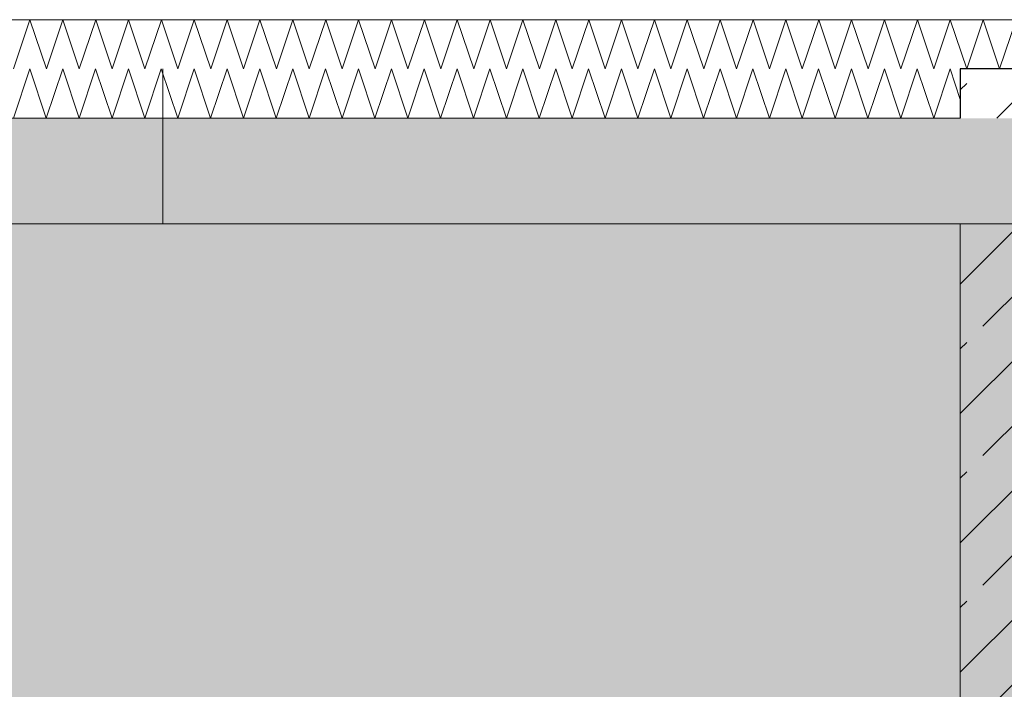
# Model space of a CAD drawing. Header units: millimetres. Extents: x 90539 to 127778, y -34922 to 14506.
# Tile 20 of 256: x 100622 to 102020, y -1021 to -70. Entities that reach past the tile are written whole.
import ezdxf

# ---------------------------------------------------------------- set-up
doc = ezdxf.new("R2010")
doc.units = ezdxf.units.MM
doc.header["$MEASUREMENT"] = 0
doc.linetypes.add('Przerywana długa', pattern=[390, 250, -140])
for name, color, linetype, lineweight in [('Nowe_A-Konstrukcja_Nr_pióra__1', 7, 'Continuous', 13), ('Nowe_A-Konstrukcja_Nr_pióra__104', 7, 'Continuous', 5), ('Nowe_A-Meble-Kuchnia_Nr_pióra__1', 7, 'Continuous', 13), ('Nowe_A-Posadzki_Nr_pióra__174', 7, 'Continuous', 5), ('Nowe_A-Posadzki_Nr_pióra__9', 7, 'Continuous', 13), ('Nowe_A-Płyta-Grunt_Nr_pióra__174', 7, 'Continuous', 5), ('Nowe_A-Płyta-Grunt_Nr_pióra__9', 7, 'Continuous', 13), ('Nowe_A-Wymiary-Zewnętrzne_Nr_pióra__46', 5, 'Continuous', 15), ('Nowe_A-Ściany-Wewnętrzne_Nr_pióra__27', 7, 'Continuous', 25)]:
    doc.layers.add(name, color=color, linetype=linetype, lineweight=lineweight)
for name, color, linetype in [('Nowe_A-Posadzki', 7, 'Continuous'), ('Nowe_A-Płyta-Grunt', 7, 'Continuous'), ('Nowe_A-Wymiary-Zewnętrzne', 7, 'Continuous'), ('Nowe_A-Ściany-Wewnętrzne', 7, 'Continuous')]:
    doc.layers.add(name, color=color, linetype=linetype)
doc.layers.add('Nowe_A-Wymiary-Zewnętrzne_Nr_pióra__45', color=7, linetype='Continuous', lineweight=15, true_color=0x40a5ff)
doc.layers.add('Nowe_A-Wymiary-Zewnętrzne_Nr_pióra__85', color=7, linetype='Continuous', lineweight=13, true_color=0x80c2ff)
doc.styles.add('STYL_AUTOMATYCZNY_2', font='arial.ttf')
doc.linetypes.add('EKD0', pattern='A,0,[1,SIM-WÄ™gliniec-PTW-05-08-2025- przekrĂłj A-A1.Shx,S=0.002778,R=0,X=0,Y=0],-0.35,0', length=0.35)
doc.dimstyles.new('STYL_AUTOMATYCZNY__1', dxfattribs={"dimtxt": 125, "dimasz": 47.5, "dimexe": 0.18, "dimexo": 20, "dimgap": 0, "dimtad": 1, "dimdec": 1, "dimlfac": 0.1, "dimzin": 0, "dimdsep": 46, "dimtxsty": 'STYL_AUTOMATYCZNY_2', "dimblk": 'ARROWHEAD_11', "dimblk1": 'ARROWHEAD_11', "dimblk2": 'ARROWHEAD_11', "dimcen": 0.09, "dimclrd": 256, "dimclre": 256, "dimclrt": 5, "dimadec": 1, "dimazin": 0, "dimtfac": 1, "dimtdec": 4, "dimtmove": 0, "dimatfit": 3, "dimfxl": 0, "dimtolj": 1, "dimtzin": 0, "dimarcsym": 0})
pattern_1 = [(45, (0, 0), (-91.92388, 91.92388), []), (45, (-45.96, 45.96), (-91.92388, 91.92388), [97.5, -32.5])]

# ---------------------------------------------------------------- blocks, each defined once
blk = doc.blocks.new('ElemPrzekroju_32')
at = {"layer": 'Nowe_A-Ściany-Wewnętrzne', "linetype": 'Continuous', "lineweight": 0, "true_color": 0x000000}
h = blk.add_hatch(dxfattribs=at)
h.set_pattern_fill('Beton_zbrojony', color=18, style=0, pattern_type=2)
h.set_pattern_definition(pattern_1)
h.paths.add_polyline_path([(101957.6, -210), (102207.6, -210), (102207.6, -140), (101957.6, -140)])
at = {"layer": 'Nowe_A-Ściany-Wewnętrzne_Nr_pióra__27', "color": 7, "linetype": 'Continuous', "lineweight": 25}
for p, q in [((101957.6, -140), (101957.6, -210)), ((102207.6, -140), (101957.6, -140))]:
    blk.add_line(p, q, dxfattribs=at)
blk = doc.blocks.new('*X279')
at = {"layer": 'Nowe_A-Płyta-Grunt_Nr_pióra__174', "color": 7, "linetype": 'Continuous', "lineweight": 5}
for p, q in [((100613.2, -210), (100636.5, -140)), ((100636.5, -140), (100659.8, -210)), ((100659.8, -210), (100683.2, -140)), ((100683.2, -140), (100706.5, -210)), ((100706.5, -210), (100729.8, -140)), ((100729.8, -140), (100753.2, -210)), ((100753.2, -210), (100776.5, -140)), ((100776.5, -140), (100799.8, -210)), ((100799.8, -210), (100823.2, -140)), ((100823.2, -140), (100846.5, -210)), ((100846.5, -210), (100869.8, -140)), ((100869.8, -140), (100893.2, -210)), ((100893.2, -210), (100916.5, -140)), ((100916.5, -140), (100939.8, -210)), ((100939.8, -210), (100963.2, -140)), ((100963.2, -140), (100986.5, -210)), ((100986.5, -210), (101009.8, -140)), ((101009.8, -140), (101033.2, -210)), ((101033.2, -210), (101056.5, -140)), ((101056.5, -140), (101079.8, -210)), ((101079.8, -210), (101103.2, -140)), ((101103.2, -140), (101126.5, -210)), ((101126.5, -210), (101149.8, -140)), ((101149.8, -140), (101173.2, -210)), ((101173.2, -210), (101196.5, -140)), ((101196.5, -140), (101219.8, -210)), ((101219.8, -210), (101243.2, -140)), ((101243.2, -140), (101266.5, -210)), ((101266.5, -210), (101289.8, -140)), ((101289.8, -140), (101313.2, -210)), ((101313.2, -210), (101336.5, -140)), ((101336.5, -140), (101359.8, -210)), ((101359.8, -210), (101383.2, -140)), ((101383.2, -140), (101406.5, -210)), ((101406.5, -210), (101429.8, -140)), ((101429.8, -140), (101453.2, -210)), ((101453.2, -210), (101476.5, -140)), ((101476.5, -140), (101499.8, -210)), ((101499.8, -210), (101523.2, -140)), ((101523.2, -140), (101546.5, -210)), ((101546.5, -210), (101569.8, -140)), ((101569.8, -140), (101593.2, -210)), ((101593.2, -210), (101616.5, -140)), ((101616.5, -140), (101639.8, -210)), ((101639.8, -210), (101663.2, -140)), ((101663.2, -140), (101686.5, -210)), ((101686.5, -210), (101709.8, -140)), ((101709.8, -140), (101733.2, -210)), ((101733.2, -210), (101756.5, -140)), ((101756.5, -140), (101779.8, -210)), ((101779.8, -210), (101803.2, -140)), ((101803.2, -140), (101826.5, -210)), ((101826.5, -210), (101849.8, -140)), ((101849.8, -140), (101873.2, -210)), ((101873.2, -210), (101896.5, -140)), ((101896.5, -140), (101919.8, -210)), ((101919.8, -210), (101943.2, -140)), ((101943.2, -140), (101957.6, -183.3))]:
    blk.add_line(p, q, dxfattribs=at)
blk = doc.blocks.new('ElemPrzekroju_242')
at = {"layer": 'Nowe_A-Płyta-Grunt', "linetype": 'Continuous', "lineweight": 0, "true_color": 0x000000}
h = blk.add_hatch(dxfattribs=at)
h.set_pattern_fill('Beton_zbrojony', color=18, style=0, pattern_type=2)
h.set_pattern_definition(pattern_1)
h.paths.add_polyline_path([(99167.6, -360), (116917.6, -360), (116917.6, -210), (112652.6, -210), (112527.6, -210), (109677.6, -210), (109407.6, -210), (107567.6, -210), (107307.6, -210), (102217.6, -210), (101957.6, -210), (99167.6, -210)])
h = blk.add_hatch(dxfattribs=at)
h.set_pattern_fill('Piasek', color=18, style=0, pattern_type=2)
h.set_pattern_definition([(45, (0, 175), (-55.68466, 55.68466), [0, -52.5, 0, -78.75]), (110, (175, 175), (74.000794, 26.934086), [0, -38.5, 0, -66.5])])
h.paths.add_polyline_path([(99167.6, -1050), (116917.6, -1050), (116917.6, -360), (99167.6, -360)])
at = {"layer": 'Nowe_A-Płyta-Grunt_Nr_pióra__9', "color": 7, "linetype": 'Continuous', "lineweight": 13}
for p, q in [((101957.6, -210), (99167.6, -210)), ((116917.6, -360), (99167.6, -360))]:
    blk.add_line(p, q, dxfattribs=at)
at = {"layer": 'Nowe_A-Płyta-Grunt', "lineweight": 0}
blk.add_blockref('*X279', (0, 0), dxfattribs=at)
blk = doc.blocks.new('*X366')
at = {"layer": 'Nowe_A-Posadzki_Nr_pióra__174', "color": 7, "linetype": 'Continuous', "lineweight": 5}
for p, q in [((100613.3, -140), (100636.7, -70)), ((100636.7, -70), (100660, -140)), ((100660, -140), (100683.3, -70)), ((100683.3, -70), (100706.7, -140)), ((100706.7, -140), (100730, -70)), ((100730, -70), (100753.3, -140)), ((100753.3, -140), (100776.7, -70)), ((100776.7, -70), (100800, -140)), ((100800, -140), (100823.3, -70)), ((100823.3, -70), (100846.7, -140)), ((100846.7, -140), (100870, -70)), ((100870, -70), (100893.3, -140)), ((100893.3, -140), (100916.7, -70)), ((100916.7, -70), (100940, -140)), ((100940, -140), (100963.3, -70)), ((100963.3, -70), (100986.7, -140)), ((100986.7, -140), (101010, -70)), ((101010, -70), (101033.3, -140)), ((101033.3, -140), (101056.7, -70)), ((101056.7, -70), (101080, -140)), ((101080, -140), (101103.3, -70)), ((101103.3, -70), (101126.7, -140)), ((101126.7, -140), (101150, -70)), ((101150, -70), (101173.3, -140)), ((101173.3, -140), (101196.7, -70)), ((101196.7, -70), (101220, -140)), ((101220, -140), (101243.3, -70)), ((101243.3, -70), (101266.7, -140)), ((101266.7, -140), (101290, -70)), ((101290, -70), (101313.3, -140)), ((101313.3, -140), (101336.7, -70)), ((101336.7, -70), (101360, -140)), ((101360, -140), (101383.3, -70)), ((101383.3, -70), (101406.7, -140)), ((101406.7, -140), (101430, -70)), ((101430, -70), (101453.3, -140)), ((101453.3, -140), (101476.7, -70)), ((101476.7, -70), (101500, -140)), ((101500, -140), (101523.3, -70)), ((101523.3, -70), (101546.7, -140)), ((101546.7, -140), (101570, -70)), ((101570, -70), (101593.3, -140)), ((101593.3, -140), (101616.7, -70)), ((101616.7, -70), (101640, -140)), ((101640, -140), (101663.3, -70)), ((101663.3, -70), (101686.7, -140)), ((101686.7, -140), (101710, -70)), ((101710, -70), (101733.3, -140)), ((101733.3, -140), (101756.7, -70)), ((101756.7, -70), (101780, -140)), ((101780, -140), (101803.3, -70)), ((101803.3, -70), (101826.7, -140)), ((101826.7, -140), (101850, -70)), ((101850, -70), (101873.3, -140)), ((101873.3, -140), (101896.7, -70)), ((101896.7, -70), (101920, -140)), ((101920, -140), (101943.3, -70)), ((101943.3, -70), (101966.7, -140)), ((101966.7, -140), (101990, -70)), ((101990, -70), (102013.3, -140)), ((102013.3, -140), (102036.7, -70))]:
    blk.add_line(p, q, dxfattribs=at)
blk = doc.blocks.new('ElemPrzekroju_320')
at = {"layer": 'Nowe_A-Posadzki_Nr_pióra__9', "color": 7, "linetype": 'Continuous', "lineweight": 13}
blk.add_line((107317.6, -70), (99177.6, -70), dxfattribs=at)
at = {"layer": 'Nowe_A-Posadzki', "lineweight": 0}
blk.add_blockref('*X366', (0, 0), dxfattribs=at)
blk = doc.blocks.new('*D748')
at = {"layer": 'Nowe_A-Wymiary-Zewnętrzne_Nr_pióra__45', "linetype": 'Continuous', "lineweight": 15, "true_color": 0x40a5ff}
for points in [[(119375.1, 12845), (119376.1, 12840.2), (119378.8, 12836.2), (119382.8, 12833.5), (119387.6, 12832.5), (119392.4, 12833.5), (119396.5, 12836.2), (119399.2, 12840.2), (119400.1, 12845), (119399.2, 12849.8), (119396.5, 12853.8), (119392.4, 12856.5), (119387.6, 12857.5), (119382.8, 12856.5), (119378.8, 12853.8), (119376.1, 12849.8)], [(119375.1, -450), (119376.1, -454.8), (119378.8, -458.8), (119382.8, -461.5), (119387.6, -462.5), (119392.4, -461.5), (119396.5, -458.8), (119399.2, -454.8), (119400.1, -450), (119399.2, -445.2), (119396.5, -441.2), (119392.4, -438.5), (119387.6, -437.5), (119382.8, -438.5), (119378.8, -441.2), (119376.1, -445.2)]]:
    blk.add_hatch(color=161, dxfattribs=at).paths.add_polyline_path(points)
at = {"layer": 'Nowe_A-Wymiary-Zewnętrzne_Nr_pióra__45', "color": 161, "linetype": 'Continuous', "lineweight": 15, "true_color": 0x40a5ff}
for centre in [(119387.6, 12845), (119387.6, -450)]:
    blk.add_circle(centre, 12.5, dxfattribs=at)
at = {"layer": 'Nowe_A-Wymiary-Zewnętrzne_Nr_pióra__85', "color": 151, "linetype": 'Continuous', "lineweight": 13, "true_color": 0x80c2ff}
for p, q in [((119387.6, 12857.5), (119387.6, 12870)), ((119375.1, 12845), (119340.8, 12845)), ((119434.5, 12845), (119400.1, 12845)), ((119387.6, -437.5), (119387.6, 12832.5)), ((119375.1, -450), (119340.8, -450)), ((119434.5, -450), (119400.1, -450)), ((119387.6, -475), (119387.6, -462.5))]:
    blk.add_line(p, q, dxfattribs=at)
at = {"layer": 'Nowe_A-Wymiary-Zewnętrzne_Nr_pióra__46', "color": 5, "lineweight": 15, "insert": (119362.6, 5911.5), "char_height": 125, "attachment_point": 7, "rotation": 90, "style": 'STYL_AUTOMATYCZNY_2'}
blk.add_mtext('\\A1;{\\pql;\\fArial|b0|i0|c238|p0;\\W1.000000;1\xa0329,5}', dxfattribs=at)
blk = doc.blocks.new('ARROWHEAD_11')
at = {"color": 0, "linetype": 'Continuous', "lineweight": 0}
blk.add_line((0, 0), (-1, 0), dxfattribs=at)
at = {"color": 0, "linetype": 'Continuous', "lineweight": 0, "const_width": 0.25, "flags": 128}
blk.add_lwpolyline([(-0.125, 0, 1), (0.125, 0, 1)], format="xyb", close=True, dxfattribs=at)
blk = doc.blocks.new('*D749')
at = {"layer": 'Nowe_A-Wymiary-Zewnętrzne_Nr_pióra__45', "linetype": 'Continuous', "lineweight": 15, "true_color": 0x40a5ff}
for points in [[(119168.1, -320), (119169.1, -324.8), (119171.8, -328.8), (119175.9, -331.5), (119180.6, -332.5), (119185.4, -331.5), (119189.5, -328.8), (119192.2, -324.8), (119193.1, -320), (119192.2, -315.2), (119189.5, -311.2), (119185.4, -308.5), (119180.6, -307.5), (119175.9, -308.5), (119171.8, -311.2), (119169.1, -315.2)], [(119168.1, -450), (119169.1, -454.8), (119171.8, -458.8), (119175.9, -461.5), (119180.6, -462.5), (119185.4, -461.5), (119189.5, -458.8), (119192.2, -454.8), (119193.1, -450), (119192.2, -445.2), (119189.5, -441.2), (119185.4, -438.5), (119180.6, -437.5), (119175.9, -438.5), (119171.8, -441.2), (119169.1, -445.2)]]:
    blk.add_hatch(color=161, dxfattribs=at).paths.add_polyline_path(points)
at = {"layer": 'Nowe_A-Wymiary-Zewnętrzne_Nr_pióra__45', "color": 161, "linetype": 'Continuous', "lineweight": 15, "true_color": 0x40a5ff}
blk.add_circle((119180.6, -450), 12.5, dxfattribs=at)
at = {"layer": 'Nowe_A-Wymiary-Zewnętrzne_Nr_pióra__85', "color": 151, "linetype": 'Continuous', "lineweight": 13, "true_color": 0x80c2ff}
for p, q in [((119180.6, -437.5), (119180.6, -332.5)), ((119168.1, -450), (119133.8, -450)), ((119227.5, -450), (119193.1, -450)), ((119180.6, -475), (119180.6, -462.5))]:
    blk.add_line(p, q, dxfattribs=at)
at = {"layer": 'Nowe_A-Wymiary-Zewnętrzne_Nr_pióra__46', "color": 5, "lineweight": 15, "insert": (119155.6, -796.1), "char_height": 125, "attachment_point": 7, "rotation": 90, "style": 'STYL_AUTOMATYCZNY_2'}
blk.add_mtext('\\A1;{\\pql;\\fArial|b0|i0|c238|p0;\\W1.000000;13,0}', dxfattribs=at)

msp = doc.modelspace()

# ---------------------------------------------------------------- hatches: boundary and pattern name
at = {"layer": 'Nowe_A-Konstrukcja_Nr_pióra__1', "linetype": 'Continuous', "lineweight": 13}
h = msp.add_hatch(dxfattribs=at)
h.set_pattern_fill('Beton_zbrojony', style=0, pattern_type=2)
h.set_pattern_definition(pattern_1)
h.paths.add_polyline_path([(101957.6, -360), (102207.6, -360), (102207.6, -1050), (101957.6, -1050)])

# ---------------------------------------------------------------- linework, layer by layer
at = {"layer": 'Nowe_A-Konstrukcja_Nr_pióra__104', "color": 7, "linetype": 'EKD0', "lineweight": 5, "flags": 128}
msp.add_lwpolyline([(101957.6, -360), (102207.6, -360), (102207.6, -1050), (101957.6, -1050)], close=True, dxfattribs=at)
at = {"layer": 'Nowe_A-Meble-Kuchnia_Nr_pióra__1', "color": 7, "linetype": 'Przerywana długa', "lineweight": 13}
msp.add_line((100825.21, -140), (100825.21, -360), dxfattribs=at)

# ---------------------------------------------------------------- block references
at = {"layer": 'Nowe_A-Ściany-Wewnętrzne', "lineweight": 0}
msp.add_blockref('ElemPrzekroju_32', (0, 0), dxfattribs=at)

# ---------------------------------------------------------------- dimensions: what is measured, and where the dimension line sits
at = {"layer": 'Nowe_A-Wymiary-Zewnętrzne', "color": 151, "linetype": 'Continuous', "lineweight": 13, "true_color": 0x80c2ff}
dim = msp.add_linear_dim(base=(119180.64, -320), p1=(95120.09, -450), p2=(118877.6, -320), angle=90, dimstyle='STYL_AUTOMATYCZNY__1', dxfattribs=at)
dim.commit()
dim.dimension.update_dxf_attribs({"geometry": '*D749', "text_midpoint": (119093.14, -634.33), "dimtype": 160, "text_rotation": 90})

# ---------------------------------------------------------------- next in the draw order: block references
at = {"layer": 'Nowe_A-Posadzki', "lineweight": 0}
msp.add_blockref('ElemPrzekroju_320', (0, 0), dxfattribs=at)
at = {"layer": 'Nowe_A-Płyta-Grunt', "lineweight": 0}
msp.add_blockref('ElemPrzekroju_242', (0, 0), dxfattribs=at)

# ---------------------------------------------------------------- next in the draw order: dimensions: what is measured, and where the dimension line sits
at = {"layer": 'Nowe_A-Wymiary-Zewnętrzne', "color": 151, "linetype": 'Continuous', "lineweight": 13, "true_color": 0x80c2ff}
dim = msp.add_linear_dim(base=(119387.63, 12845), p1=(95120.09, -450), p2=(98654.74, 12845), angle=90, dimstyle='STYL_AUTOMATYCZNY__1', dxfattribs=at)
dim.commit()
dim.dimension.update_dxf_attribs({"geometry": '*D748', "text_midpoint": (119300.13, 6192.64), "dimtype": 160, "text_rotation": 90})

doc.saveas('drawing.dxf')
